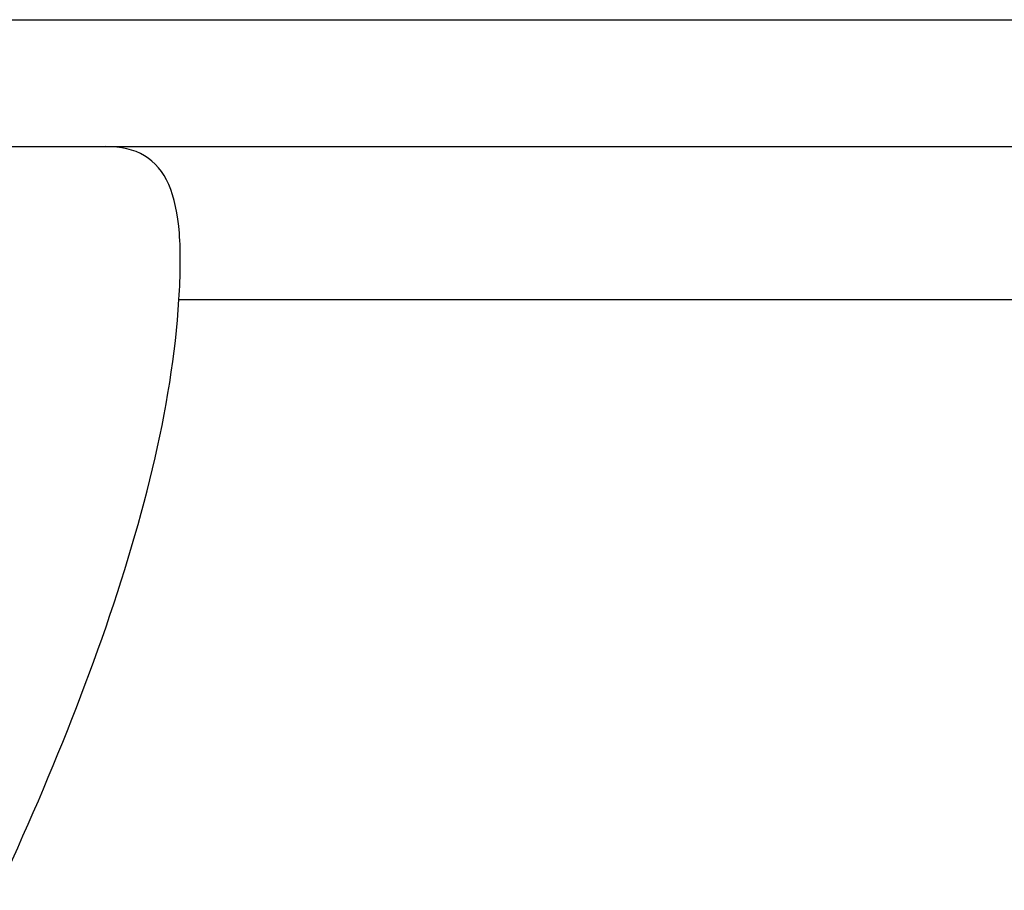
# Model space of a CAD drawing. Header units: millimetres. Extents: x 276 to 566, y 302 to 406.
# Tile 23 of 51: x 486.47 to 493.45, y 338.5 to 344.67. Entities that reach past the tile are written whole.
import ezdxf

# ---------------------------------------------------------------- set-up
doc = ezdxf.new("R2010")
doc.units = ezdxf.units.MM
doc.layers.add('OUT', color=3, linetype='Continuous')

msp = doc.modelspace()

# ---------------------------------------------------------------- linework, layer by layer
at = {"layer": 'OUT', "color": 7}
for p, q in [((469.8572, 344.6719), (528.8572, 344.6719)), ((469.8572, 343.7719), (528.8572, 343.7719)), ((487.5977, 342.6862), (511.1166, 342.6862))]:
    msp.add_line(p, q, dxfattribs=at)
for points, knots in [([(487.5977, 342.6862), (487.6085, 342.8618), (487.6111, 343.0189), (487.5897, 343.2951), (487.5656, 343.4108), (487.4851, 343.5936), (487.4277, 343.6623), (487.2775, 343.7513), (487.186, 343.7719), (487.0776, 343.7719)], [0, 0, 0, 0, 0.25, 0.25, 0.5, 0.5, 0.75, 0.75, 1, 1, 1, 1]), ([(476.1166, 342.6862), (476.1284, 342.4938), (476.1508, 342.2967), (476.2148, 341.8931), (476.2567, 341.686), (476.4058, 341.0603), (476.5368, 340.6346), (476.8477, 339.766), (477.0278, 339.3231), (477.4295, 338.4198), (477.6507, 337.9611), (478.1205, 337.047), (478.3702, 336.5891), (478.8996, 335.6735), (479.179, 335.2156), (479.6303, 334.535), (479.7862, 334.3093), (480.1149, 333.8633), (480.2874, 333.643), (480.6585, 333.2239), (480.857, 333.0226), (481.1959, 332.7746), (481.3183, 332.6999), (481.5819, 332.5919), (481.725, 332.5601), (482.0085, 332.5629), (482.1509, 332.5975), (482.4117, 332.7085), (482.5342, 332.7848), (482.873, 333.037), (483.069, 333.2376), (483.4394, 333.6584), (483.6098, 333.8768), (483.9358, 334.3201), (484.091, 334.5453), (484.5417, 335.2256), (484.8222, 335.6857), (485.3558, 336.6097), (485.6078, 337.073), (486.3092, 338.441), (486.7115, 339.3321), (487.1786, 340.6378), (487.3114, 341.0705), (487.5085, 341.9008), (487.5742, 342.301), (487.5977, 342.6862)], [0, 0, 0, 0, 0.03125, 0.03125, 0.0625, 0.0625, 0.125, 0.125, 0.1875, 0.1875, 0.25, 0.25, 0.3125, 0.3125, 0.375, 0.375, 0.40625, 0.40625, 0.4375, 0.4375, 0.46875, 0.46875, 0.484375, 0.484375, 0.5, 0.5, 0.515625, 0.515625, 0.53125, 0.53125, 0.5625, 0.5625, 0.59375, 0.59375, 0.625, 0.625, 0.6875, 0.6875, 0.75, 0.75, 0.875, 0.875, 0.9375, 0.9375, 1, 1, 1, 1])]:
    msp.add_open_spline(points, degree=3, knots=knots, dxfattribs=at)

doc.saveas('drawing.dxf')
